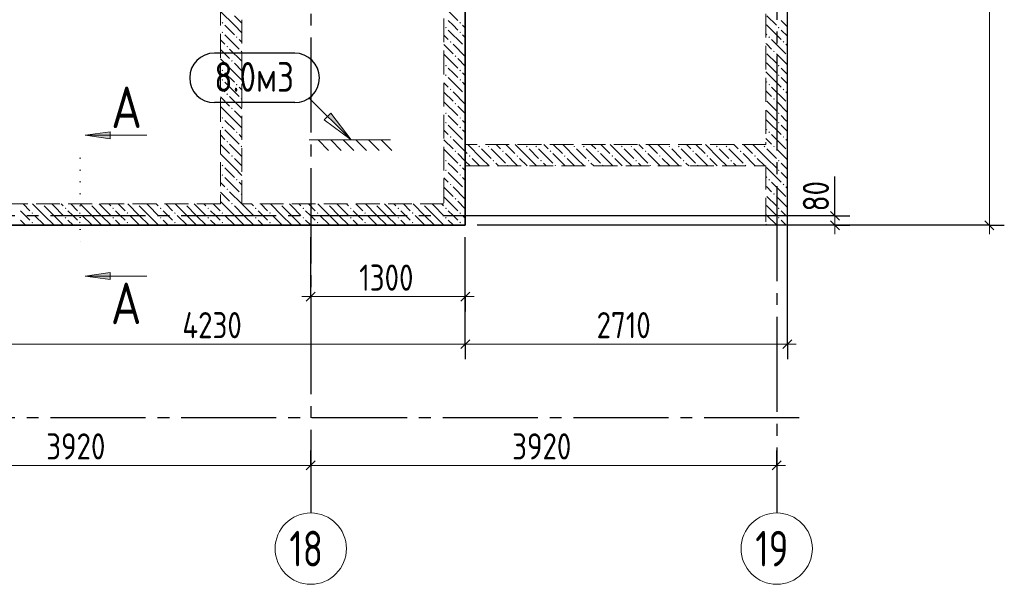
# Model space of a CAD drawing. Header units: millimetres. Extents: x 0 to 43617, y 0 to 29700.
# Tile 11 of 14: x 28701 to 36985, y 14850 to 19600. Entities that reach past the tile are written whole.
import ezdxf

# ---------------------------------------------------------------- set-up
doc = ezdxf.new("R2010")
doc.units = ezdxf.units.MM
for name, pattern in [('______2', [270, 200, -70]), ('______5', [1100, 800, -100, 100, -100]), ('______9', [100, 0, -100])]:
    doc.linetypes.add(name, pattern=pattern)
for name, color, linetype, lineweight in [('Standard', 7, 'Continuous', 25), ('ЖБ Перекрытие верхний уровень', 7, 'Continuous', 35), ('ЖБ Стена верхний уровень', 7, 'Continuous', 35), ('Оси', 40, '______5', 18), ('Примечания', 7, 'Continuous', 25), ('Размерная выноска', 7, 'Continuous', 13), ('Узлы символ', 7, 'Continuous', 25)]:
    doc.layers.add(name, color=color, linetype=linetype, lineweight=lineweight)
doc.styles.add('GOST 2.304-81', font='txt')
doc.styles.add('ISOCPEUR', font='txt')

msp = doc.modelspace()

# ---------------------------------------------------------------- hatches: boundary and pattern name
at = {"layer": 'ЖБ Стена верхний уровень', "linetype": 'Continuous', "lineweight": 18, "transparency": 33554687}
for points in [[(30400.5, 19573.1), (30406.9, 19579.6), (30413.5, 19573.1), (30406.9, 19566.6)], [(32400.5, 19573.1), (32406.9, 19579.6), (32413.5, 19573.1), (32406.9, 19566.6)], [(30400.5, 19493.1), (30406.9, 19499.6), (30413.5, 19493.1), (30406.9, 19486.6)], [(32280.5, 19533.1), (32287, 19539.6), (32293.5, 19533.1), (32287, 19526.6)], [(32400.5, 19493.1), (32406.9, 19499.6), (32413.5, 19493.1), (32406.9, 19486.6)], [(35080.5, 19533.1), (35087, 19539.6), (35093.5, 19533.1), (35087, 19526.6)], [(30520.4, 19453.1), (30526.9, 19459.6), (30533.5, 19453.1), (30526.9, 19446.6)], [(32320.4, 19413.1), (32326.9, 19419.6), (32333.5, 19413.1), (32326.9, 19406.6)], [(35000.4, 19453.1), (35006.9, 19459.6), (35013.5, 19453.1), (35006.9, 19446.6)], [(35120.4, 19413.1), (35127, 19419.6), (35133.5, 19413.1), (35127, 19406.6)], [(30440.4, 19373.1), (30447, 19379.6), (30453.5, 19373.1), (30447, 19366.6)], [(30560.4, 19333.1), (30567, 19339.6), (30570, 19336.6), (30570, 19329.7), (30567, 19326.6)], [(32440.4, 19373.1), (32447, 19379.6), (32450, 19376.6), (32450, 19369.7), (32447, 19366.6)], [(35040.4, 19333.1), (35047, 19339.6), (35053.5, 19333.1), (35047, 19326.6)], [(30480.5, 19253.1), (30487, 19259.6), (30493.4, 19253.1), (30487, 19246.6)], [(32280.5, 19213.1), (32287, 19219.6), (32293.5, 19213.1), (32287, 19206.6)], [(32360.4, 19293.1), (32367, 19299.6), (32373.5, 19293.1), (32367, 19286.6)], [(35080.5, 19213.1), (35087, 19219.6), (35093.5, 19213.1), (35087, 19206.6)], [(30400.5, 19173.1), (30406.9, 19179.6), (30413.5, 19173.1), (30406.9, 19166.6)], [(32280.5, 19133.1), (32287, 19139.6), (32293.5, 19133.1), (32287, 19126.6)], [(32400.5, 19173.1), (32406.9, 19179.6), (32413.5, 19173.1), (32406.9, 19166.6)], [(35080.5, 19133.1), (35087, 19139.6), (35093.5, 19133.1), (35087, 19126.6)], [(30400.5, 19093.1), (30406.9, 19099.6), (30413.5, 19093.1), (30406.9, 19086.6)], [(30520.4, 19053.1), (30526.9, 19059.6), (30533.5, 19053.1), (30526.9, 19046.6)], [(32400.5, 19093.1), (32406.9, 19099.6), (32413.5, 19093.1), (32406.9, 19086.6)], [(35000.4, 19053.1), (35006.9, 19059.6), (35013.5, 19053.1), (35006.9, 19046.6)], [(30440.4, 18973.1), (30447, 18979.6), (30453.5, 18973.1), (30447, 18966.6)], [(32320.4, 19013.1), (32326.9, 19019.6), (32333.5, 19013.1), (32326.9, 19006.6)], [(32440.4, 18973.1), (32447, 18979.6), (32450, 18976.6), (32450, 18969.7), (32447, 18966.6)], [(35120.4, 19013.1), (35127, 19019.6), (35133.5, 19013.1), (35127, 19006.6)], [(30560.4, 18933.1), (30567, 18939.6), (30570, 18936.6), (30570, 18929.7), (30567, 18926.6)], [(32360.4, 18893.1), (32367, 18899.6), (32373.5, 18893.1), (32367, 18886.6)], [(35040.4, 18933.1), (35047, 18939.6), (35053.5, 18933.1), (35047, 18926.6)], [(30480.5, 18853.1), (30487, 18859.6), (30493.4, 18853.1), (30487, 18846.6)], [(32280.5, 18813.1), (32287, 18819.6), (32293.5, 18813.1), (32287, 18806.6)], [(35080.5, 18813.1), (35087, 18819.6), (35093.5, 18813.1), (35087, 18806.6)], [(30400.5, 18773.1), (30406.9, 18779.6), (30413.5, 18773.1), (30406.9, 18766.6)], [(32280.5, 18733.1), (32287, 18739.6), (32293.5, 18733.1), (32287, 18726.6)], [(32400.5, 18773.1), (32406.9, 18779.6), (32413.5, 18773.1), (32406.9, 18766.6)], [(35080.5, 18733.1), (35087, 18739.6), (35093.5, 18733.1), (35087, 18726.6)], [(30400.5, 18693.1), (30406.9, 18699.6), (30413.5, 18693.1), (30406.9, 18686.6)], [(30520.4, 18653.1), (30526.9, 18659.6), (30533.5, 18653.1), (30526.9, 18646.6)], [(32400.5, 18693.1), (32406.9, 18699.6), (32413.5, 18693.1), (32406.9, 18686.6)], [(35000.4, 18653.1), (35006.9, 18659.6), (35013.5, 18653.1), (35006.9, 18646.6)], [(30440.4, 18573.1), (30447, 18579.6), (30453.5, 18573.1), (30447, 18566.6)], [(32320.4, 18613.1), (32326.9, 18619.6), (32333.5, 18613.1), (32326.9, 18606.6)], [(32440.4, 18573.1), (32447, 18579.6), (32450, 18576.6), (32450, 18569.7), (32447, 18566.6)], [(35120.4, 18613.1), (35127, 18619.6), (35133.5, 18613.1), (35127, 18606.6)], [(30560.4, 18533.1), (30567, 18539.6), (30570, 18536.6), (30570, 18529.7), (30567, 18526.6)], [(32360.4, 18493.1), (32367, 18499.6), (32373.5, 18493.1), (32367, 18486.6)], [(32560.4, 18533.1), (32567, 18539.6), (32573.5, 18533.1), (32567, 18526.6)], [(32640.4, 18533.1), (32647, 18539.6), (32653.5, 18533.1), (32647, 18526.6)], [(32760.4, 18493.1), (32767, 18499.6), (32773.5, 18493.1), (32767, 18486.6)], [(32960.4, 18533.1), (32967, 18539.6), (32973.5, 18533.1), (32967, 18526.6)], [(33040.4, 18533.1), (33047, 18539.6), (33053.5, 18533.1), (33047, 18526.6)], [(33160.4, 18493.1), (33167, 18499.6), (33173.5, 18493.1), (33167, 18486.6)], [(33360.4, 18533.1), (33367, 18539.6), (33373.5, 18533.1), (33367, 18526.6)], [(33440.4, 18533.1), (33447, 18539.6), (33453.5, 18533.1), (33447, 18526.6)], [(33560.4, 18493.1), (33567, 18499.6), (33573.5, 18493.1), (33567, 18486.6)], [(33760.4, 18533.1), (33767, 18539.6), (33773.5, 18533.1), (33767, 18526.6)], [(33840.4, 18533.1), (33847, 18539.6), (33853.5, 18533.1), (33847, 18526.6)], [(33960.4, 18493.1), (33967, 18499.6), (33973.5, 18493.1), (33967, 18486.6)], [(34160.4, 18533.1), (34167, 18539.6), (34173.5, 18533.1), (34167, 18526.6)], [(34240.4, 18533.1), (34247, 18539.6), (34253.5, 18533.1), (34247, 18526.6)], [(34360.4, 18493.1), (34367, 18499.6), (34373.5, 18493.1), (34367, 18486.6)], [(34560.5, 18533.1), (34567, 18539.6), (34573.5, 18533.1), (34567, 18526.6)], [(34640.4, 18533.1), (34647, 18539.6), (34653.5, 18533.1), (34647, 18526.6)], [(34760.5, 18493.1), (34767, 18499.6), (34773.5, 18493.1), (34767, 18486.6)], [(34960.5, 18533.1), (34967, 18539.6), (34973.5, 18533.1), (34967, 18526.6)], [(35040.4, 18533.1), (35047, 18539.6), (35053.5, 18533.1), (35047, 18526.6)], [(30480.5, 18453.1), (30487, 18459.6), (30493.4, 18453.1), (30487, 18446.6)], [(32280.5, 18413.1), (32287, 18419.6), (32293.5, 18413.1), (32287, 18406.6)], [(32480.5, 18453.1), (32487, 18459.6), (32493.5, 18453.1), (32487, 18446.6)], [(32680.5, 18413.1), (32687, 18419.6), (32693.5, 18413.1), (32687, 18406.6)], [(32880.5, 18453.1), (32887, 18459.6), (32893.5, 18453.1), (32887, 18446.6)], [(33080.5, 18413.1), (33087, 18419.6), (33093.5, 18413.1), (33087, 18406.6)], [(33280.5, 18453.1), (33287, 18459.6), (33293.5, 18453.1), (33287, 18446.6)], [(33480.5, 18413.1), (33487, 18419.6), (33493.5, 18413.1), (33487, 18406.6)], [(33680.5, 18453.1), (33687, 18459.6), (33693.5, 18453.1), (33687, 18446.6)], [(33880.5, 18413.1), (33887, 18419.6), (33893.5, 18413.1), (33887, 18406.6)], [(34080.5, 18453.1), (34087, 18459.6), (34093.5, 18453.1), (34087, 18446.6)], [(34280.5, 18413.1), (34287, 18419.6), (34293.5, 18413.1), (34287, 18406.6)], [(34480.5, 18453.1), (34487, 18459.6), (34493.5, 18453.1), (34487, 18446.6)], [(34680.5, 18413.1), (34687, 18419.6), (34693.5, 18413.1), (34687, 18406.6)], [(34880.5, 18453.1), (34887, 18459.6), (34893.5, 18453.1), (34887, 18446.6)], [(35080.5, 18413.1), (35087, 18419.6), (35093.5, 18413.1), (35087, 18406.6)], [(30400.5, 18373.1), (30406.9, 18379.6), (30413.5, 18373.1), (30406.9, 18366.6)], [(32280.5, 18333.1), (32287, 18339.6), (32293.5, 18333.1), (32287, 18326.6)], [(32400.5, 18373.1), (32406.9, 18379.6), (32413.5, 18373.1), (32406.9, 18366.6)], [(32800.5, 18373.1), (32806.9, 18379.6), (32813.5, 18373.1), (32810.3, 18370), (32803.6, 18370)], [(33200.5, 18373.1), (33206.9, 18379.6), (33213.5, 18373.1), (33210.3, 18370), (33203.6, 18370)], [(33600.5, 18373.1), (33606.9, 18379.6), (33613.5, 18373.1), (33610.3, 18370), (33603.6, 18370)], [(34000.5, 18373.1), (34006.9, 18379.6), (34013.5, 18373.1), (34010.3, 18370), (34003.6, 18370)], [(34400.5, 18373.1), (34406.9, 18379.6), (34413.5, 18373.1), (34410.3, 18370), (34403.6, 18370)], [(34800.5, 18373.1), (34806.9, 18379.6), (34813.5, 18373.1), (34810.3, 18370), (34803.6, 18370)], [(35080.5, 18333.1), (35087, 18339.6), (35093.5, 18333.1), (35087, 18326.6)], [(30400.5, 18293.1), (30406.9, 18299.6), (30413.5, 18293.1), (30406.9, 18286.6)], [(30520.4, 18253.1), (30526.9, 18259.6), (30533.5, 18253.1), (30526.9, 18246.6)], [(32400.5, 18293.1), (32406.9, 18299.6), (32413.5, 18293.1), (32406.9, 18286.6)], [(35000.4, 18253.1), (35006.9, 18259.6), (35013.5, 18253.1), (35006.9, 18246.6)], [(30440.4, 18173.1), (30447, 18179.6), (30453.5, 18173.1), (30447, 18166.6)], [(32320.4, 18213.1), (32326.9, 18219.6), (32333.5, 18213.1), (32326.9, 18206.6)], [(32440.4, 18173.1), (32447, 18179.6), (32450, 18176.6), (32450, 18169.7), (32447, 18166.6)], [(35120.4, 18213.1), (35127, 18219.6), (35133.5, 18213.1), (35127, 18206.6)], [(30480.5, 18053.1), (30487, 18059.6), (30493.4, 18053.1), (30490.3, 18050), (30483.6, 18050)], [(30560.4, 18133.1), (30567, 18139.6), (30570, 18136.6), (30570, 18129.7), (30567, 18126.6)], [(32360.4, 18093.1), (32367, 18099.6), (32373.5, 18093.1), (32367, 18086.6)], [(35040.4, 18133.1), (35047, 18139.6), (35053.5, 18133.1), (35047, 18126.6)], [(28800.5, 17973.1), (28806.9, 17979.6), (28813.5, 17973.1), (28806.9, 17966.6)], [(28890.3, 18050), (28887, 18046.6), (28883.6, 18050)], [(29080.5, 18013.1), (29087, 18019.6), (29093.4, 18013.1), (29087, 18006.6)], [(29200.5, 17973.1), (29206.9, 17979.6), (29213.5, 17973.1), (29206.9, 17966.6)], [(29290.3, 18050), (29287, 18046.6), (29283.6, 18050)], [(29480.5, 18013.1), (29487, 18019.6), (29493.4, 18013.1), (29487, 18006.6)], [(29600.5, 17973.1), (29606.9, 17979.6), (29613.5, 17973.1), (29606.9, 17966.6)], [(29690.3, 18050), (29687, 18046.6), (29683.6, 18050)], [(29880.5, 18013.1), (29887, 18019.6), (29893.4, 18013.1), (29887, 18006.6)], [(30000.5, 17973.1), (30006.9, 17979.6), (30013.5, 17973.1), (30006.9, 17966.6)], [(30090.3, 18050), (30087, 18046.6), (30083.6, 18050)], [(30280.5, 18013.1), (30287, 18019.6), (30293.4, 18013.1), (30287, 18006.6)], [(30400.5, 17973.1), (30406.9, 17979.6), (30413.5, 17973.1), (30406.9, 17966.6)], [(30490.3, 18050), (30487, 18046.6), (30483.6, 18050)], [(30680.5, 18013.1), (30687, 18019.6), (30693.4, 18013.1), (30687, 18006.6)], [(30800.5, 17973.1), (30806.9, 17979.6), (30813.5, 17973.1), (30806.9, 17966.6)], [(30890.3, 18050), (30887, 18046.6), (30883.6, 18050)], [(31080.5, 18013.1), (31087, 18019.6), (31093.4, 18013.1), (31087, 18006.6)], [(31200.5, 17973.1), (31206.9, 17979.6), (31213.5, 17973.1), (31206.9, 17966.6)], [(31290.3, 18050), (31287, 18046.6), (31283.6, 18050)], [(31480.5, 18013.1), (31487, 18019.6), (31493.4, 18013.1), (31487, 18006.6)], [(31600.5, 17973.1), (31606.9, 17979.6), (31613.5, 17973.1), (31606.9, 17966.6)], [(31690.3, 18050), (31687, 18046.6), (31683.6, 18050)], [(31880.5, 18013.1), (31887, 18019.6), (31893.5, 18013.1), (31887, 18006.6)], [(32000.5, 17973.1), (32006.9, 17979.6), (32013.5, 17973.1), (32006.9, 17966.6)], [(32090.3, 18050), (32087, 18046.6), (32083.6, 18050)], [(32280.5, 18013.1), (32287, 18019.6), (32293.5, 18013.1), (32287, 18006.6)], [(32400.5, 17973.1), (32406.9, 17979.6), (32413.5, 17973.1), (32406.9, 17966.6)], [(35080.5, 18013.1), (35087, 18019.6), (35093.5, 18013.1), (35087, 18006.6)], [(28800.5, 17893.1), (28806.9, 17899.6), (28813.5, 17893.1), (28806.9, 17886.6)], [(29080.5, 17933.1), (29087, 17939.6), (29093.4, 17933.1), (29087, 17926.6)], [(29200.5, 17893.1), (29206.9, 17899.6), (29213.5, 17893.1), (29206.9, 17886.6)], [(29480.5, 17933.1), (29487, 17939.6), (29493.4, 17933.1), (29487, 17926.6)], [(29600.5, 17893.1), (29606.9, 17899.6), (29613.5, 17893.1), (29606.9, 17886.6)], [(29880.5, 17933.1), (29887, 17939.6), (29893.4, 17933.1), (29887, 17926.6)], [(30000.5, 17893.1), (30006.9, 17899.6), (30013.5, 17893.1), (30006.9, 17886.6)], [(30280.5, 17933.1), (30287, 17939.6), (30293.4, 17933.1), (30287, 17926.6)], [(30400.5, 17893.1), (30406.9, 17899.6), (30413.5, 17893.1), (30406.9, 17886.6)], [(30680.5, 17933.1), (30687, 17939.6), (30693.4, 17933.1), (30687, 17926.6)], [(30800.5, 17893.1), (30806.9, 17899.6), (30813.5, 17893.1), (30806.9, 17886.6)], [(31080.5, 17933.1), (31087, 17939.6), (31093.4, 17933.1), (31087, 17926.6)], [(31200.5, 17893.1), (31206.9, 17899.6), (31213.5, 17893.1), (31206.9, 17886.6)], [(31480.5, 17933.1), (31487, 17939.6), (31493.4, 17933.1), (31487, 17926.6)], [(31600.5, 17893.1), (31606.9, 17899.6), (31613.5, 17893.1), (31606.9, 17886.6)], [(31880.5, 17933.1), (31887, 17939.6), (31893.5, 17933.1), (31887, 17926.6)], [(32000.5, 17893.1), (32006.9, 17899.6), (32013.5, 17893.1), (32006.9, 17886.6)], [(32280.5, 17933.1), (32287, 17939.6), (32293.5, 17933.1), (32287, 17926.6)], [(32400.5, 17893.1), (32406.9, 17899.6), (32413.5, 17893.1), (32406.9, 17886.6)], [(35080.5, 17933.1), (35087, 17939.6), (35093.5, 17933.1), (35087, 17926.6)]]:
    msp.add_hatch(color=7, dxfattribs=at).paths.add_polyline_path(points, flags=16)
at = {"layer": 'Примечания', "linetype": 'Continuous', "lineweight": 13, "transparency": 33554687}
msp.add_hatch(color=7, dxfattribs=at).paths.add_polyline_path([(31290.5, 18786.4), (31488.5, 18588.5), (31318.8, 18814.7)])
at = {"layer": 'Узлы символ', "linetype": 'Continuous', "lineweight": 13, "transparency": 33554687}
for points in [[(29462.2, 18597.3), (29252.2, 18627.3), (29462.2, 18657.3)], [(29462.2, 17413.1), (29252.2, 17443.1), (29462.2, 17473.1)]]:
    msp.add_hatch(color=7, dxfattribs=at).paths.add_polyline_path(points, flags=16)

# ---------------------------------------------------------------- linework, layer by layer
at = {"layer": 'Standard', "color": 7, "linetype": 'Continuous', "lineweight": 13, "transparency": 33554687}
for p, q in [((36860, 22595), (36860, 17870)), ((35560, 17950), (35560, 18025)), ((35560, 17870), (35560, 17795)), ((36860, 17870), (36860, 17795)), ((31150, 17270), (31075, 17270)), ((31150, 17270), (32450, 17270)), ((32450, 17270), (32525, 17270)), ((28220, 16870), (32450, 16870)), ((32450, 16870), (35160, 16870)), ((35160, 16870), (35235, 16870)), ((27230, 15850), (31150, 15850)), ((31150, 15850), (35070, 15850)), ((35070, 15850), (35145, 15850))]:
    msp.add_line(p, q, dxfattribs=at)
at = {"layer": 'Standard', "color": 251, "linetype": 'Continuous', "lineweight": -3, "true_color": 0x656565, "transparency": 33554687}
for p, q in [((35160, 16870), (35160, 22495)), ((35560, 17950), (32550, 17950)), ((35560, 17950), (35435, 17950)), ((35560, 17950), (35685, 17950)), ((35560, 17870), (32550, 17870)), ((36860, 17870), (32550, 17870)), ((35560, 17870), (35435, 17870)), ((35560, 17870), (35685, 17870)), ((36860, 17870), (36735, 17870)), ((36860, 17870), (36985, 17870)), ((31150, 17270), (31150, 17770)), ((32450, 17270), (32450, 17770)), ((31150, 17270), (31150, 17395)), ((32450, 17270), (32450, 17395)), ((31150, 17270), (31150, 17145)), ((32450, 17270), (32450, 17145)), ((32450, 16870), (32450, 16995)), ((35160, 16870), (35160, 16995)), ((32450, 16870), (32450, 16745)), ((35160, 16870), (35160, 16745)), ((31150, 15850), (31150, 15975)), ((35070, 15850), (35070, 15975)), ((31150, 15850), (31150, 15725)), ((31150, 15850), (31150, 15850)), ((35070, 15850), (35070, 15725)), ((35070, 15850), (35070, 15850))]:
    msp.add_line(p, q, dxfattribs=at)
at = {"layer": 'Standard', "color": 7, "linetype": 'Continuous', "lineweight": 25, "transparency": 33554687}
for p, q in [((35597.5, 17912.5), (35522.5, 17987.5)), ((35597.5, 17832.5), (35522.5, 17907.5)), ((36822.5, 17907.5), (36897.5, 17832.5)), ((31112.5, 17232.5), (31187.5, 17307.5)), ((32412.5, 17232.5), (32487.5, 17307.5)), ((32412.5, 16832.5), (32487.5, 16907.5)), ((35122.5, 16832.5), (35197.5, 16907.5)), ((31112.5, 15812.5), (31187.5, 15887.5)), ((35032.5, 15812.5), (35107.5, 15887.5))]:
    msp.add_line(p, q, dxfattribs=at)
at = {"layer": 'Standard', "color": 7, "linetype": 'Continuous', "lineweight": 13, "transparency": 33554687}
msp.add_lwpolyline([(35560, 17870), (35560, 17948.7), (35560, 17948.7), (35560, 17950)], dxfattribs=at)
at = {"layer": 'Standard', "color": 251, "linetype": 'Continuous', "lineweight": -3, "true_color": 0x656565, "transparency": 33554687}
msp.add_lwpolyline([(32450, 16870), (32450, 16887), (32450, 16887), (32450, 17770)], dxfattribs=at)
at = {"layer": 'ЖБ Перекрытие верхний уровень', "color": 7, "linetype": 'Continuous', "lineweight": 35, "transparency": 33554687}
for p, q in [((32450, 17870), (32450, 22595)), ((28220, 17870), (32450, 17870))]:
    msp.add_line(p, q, dxfattribs=at)
at = {"layer": 'ЖБ Стена верхний уровень', "color": 251, "linetype": '______2', "lineweight": 13, "true_color": 0x656565, "transparency": 33554687}
for p, q in [((32450, 18550), (32450, 23700)), ((34980, 23700), (34980, 18550)), ((35160, 17870), (35160, 23700)), ((30390, 22450), (30390, 18050)), ((30570, 18050), (30570, 19610)), ((32270, 19610), (32270, 18050)), ((34980, 18550), (32450, 18550)), ((32450, 17870), (32450, 18370)), ((32450, 18370), (34980, 18370)), ((34980, 18370), (34980, 17870)), ((30390, 18050), (27320, 18050)), ((32270, 18050), (30570, 18050)), ((27320, 17870), (30390, 17870)), ((30390, 17870), (30570, 17870)), ((30570, 17870), (32270, 17870)), ((32270, 17870), (32450, 17870)), ((34980, 17870), (35160, 17870))]:
    msp.add_line(p, q, dxfattribs=at)
at = {"layer": 'ЖБ Стена верхний уровень', "color": 9, "linetype": 'Continuous', "lineweight": 18, "true_color": 0xc7c7c7, "transparency": 33554687}
for p, q in [((30506.9, 19553.1), (30390, 19670.1)), ((32270, 19710.1), (32387, 19593.1)), ((30426.9, 19553.1), (30506.9, 19473.1)), ((30506.9, 19633.1), (30570, 19570.1)), ((30506.9, 19553.1), (30570, 19490.1)), ((32347, 19553.1), (32306.9, 19593.1)), ((32387, 19513.1), (32347, 19553.1)), ((32426.9, 19553.1), (32450, 19530.1)), ((34980, 19560.1), (34987, 19553.1)), ((34987, 19633.1), (35067, 19553.1)), ((34987, 19553.1), (35106.9, 19433.1)), ((35147, 19553.1), (35106.9, 19593.1)), ((35160, 19540.1), (35147, 19553.1)), ((30426.9, 19473.1), (30547, 19353.1)), ((32270, 19470.1), (32306.9, 19433.1)), ((32306.9, 19513.1), (32426.9, 19393.1)), ((32426.9, 19473.1), (32450, 19450.1)), ((34980, 19480.1), (34987, 19473.1)), ((35106.9, 19513.1), (35160, 19460.1)), ((30390, 19430.1), (30426.9, 19393.1)), ((30570, 19410.1), (30547, 19433.1)), ((32270, 19390.1), (32347, 19313.1)), ((32347, 19393.1), (32450, 19290.1)), ((34987, 19393.1), (34980, 19400.1)), ((35027, 19353.1), (34987, 19393.1)), ((35027, 19433.1), (35147, 19313.1)), ((35147, 19393.1), (35160, 19380.1)), ((30390, 19350.1), (30467, 19273.1)), ((30570, 19250.1), (30467, 19353.1)), ((32270, 19310.1), (32387, 19193.1)), ((34987, 19313.1), (35067, 19233.1)), ((35067, 19313.1), (35160, 19220.1)), ((30506.9, 19153.1), (30390, 19270.1)), ((30506.9, 19233.1), (30570, 19170.1)), ((32450, 19210.1), (32387, 19273.1)), ((34987, 19233.1), (34980, 19240.1)), ((34987, 19233.1), (35067, 19153.1)), ((30426.9, 19153.1), (30506.9, 19073.1)), ((30506.9, 19153.1), (30570, 19090.1)), ((32347, 19153.1), (32306.9, 19193.1)), ((32387, 19113.1), (32347, 19153.1)), ((32426.9, 19153.1), (32450, 19130.1)), ((34980, 19160.1), (34987, 19153.1)), ((34987, 19153.1), (35106.9, 19033.1)), ((35147, 19153.1), (35106.9, 19193.1)), ((35160, 19140.1), (35147, 19153.1)), ((30426.9, 19073.1), (30547, 18953.1)), ((32270, 19070.1), (32306.9, 19033.1)), ((32306.9, 19113.1), (32426.9, 18993.1)), ((32426.9, 19073.1), (32450, 19050.1)), ((34980, 19080.1), (34987, 19073.1)), ((35106.9, 19113.1), (35160, 19060.1)), ((30390, 19030.1), (30426.9, 18993.1)), ((30570, 19010.1), (30547, 19033.1)), ((32270, 18990.1), (32347, 18913.1)), ((32347, 18993.1), (32450, 18890.1)), ((34987, 18993.1), (34980, 19000.1)), ((35027, 18953.1), (34987, 18993.1)), ((35027, 19033.1), (35147, 18913.1)), ((35147, 18993.1), (35160, 18980.1)), ((30390, 18950.1), (30467, 18873.1)), ((30570, 18850.1), (30467, 18953.1)), ((32270, 18910.1), (32387, 18793.1)), ((34987, 18913.1), (35067, 18833.1)), ((35067, 18913.1), (35160, 18820.1)), ((30506.9, 18753.1), (30390, 18870.1)), ((30506.9, 18833.1), (30570, 18770.1)), ((32450, 18810.1), (32387, 18873.1)), ((34987, 18833.1), (34980, 18840.1)), ((34987, 18833.1), (35067, 18753.1)), ((30426.9, 18753.1), (30506.9, 18673.1)), ((30506.9, 18753.1), (30570, 18690.1)), ((32347, 18753.1), (32306.9, 18793.1)), ((32387, 18713.1), (32347, 18753.1)), ((32426.9, 18753.1), (32450, 18730.1)), ((34980, 18760.1), (34987, 18753.1)), ((34987, 18753.1), (35106.9, 18633.1)), ((35147, 18753.1), (35106.9, 18793.1)), ((35160, 18740.1), (35147, 18753.1)), ((30426.9, 18673.1), (30547, 18553.1)), ((32270, 18670.1), (32306.9, 18633.1)), ((32306.9, 18713.1), (32426.9, 18593.1)), ((32426.9, 18673.1), (32450, 18650.1)), ((34980, 18680.1), (34987, 18673.1)), ((35106.9, 18713.1), (35160, 18660.1)), ((30390, 18630.1), (30426.9, 18593.1)), ((30570, 18610.1), (30547, 18633.1)), ((32270, 18590.1), (32347, 18513.1)), ((32347, 18593.1), (32450, 18490.1)), ((34987, 18593.1), (34980, 18600.1)), ((35027, 18553.1), (34987, 18593.1)), ((35027, 18633.1), (35147, 18513.1)), ((35147, 18593.1), (35160, 18580.1)), ((30390, 18550.1), (30467, 18473.1)), ((30570, 18450.1), (30467, 18553.1)), ((32270, 18510.1), (32387, 18393.1)), ((32450, 18490.1), (32467, 18473.1)), ((32587, 18433.1), (32470.1, 18550)), ((32587, 18513.1), (32667, 18433.1)), ((32667, 18513.1), (32787, 18393.1)), ((32710.1, 18550), (32747, 18513.1)), ((32790.1, 18550), (32867, 18473.1)), ((32987, 18433.1), (32870.1, 18550)), ((32987, 18513.1), (33067, 18433.1)), ((33067, 18513.1), (33187, 18393.1)), ((33110.1, 18550), (33147, 18513.1)), ((33190.1, 18550), (33267, 18473.1)), ((33387, 18433.1), (33270.1, 18550)), ((33387, 18513.1), (33467, 18433.1)), ((33467, 18513.1), (33587, 18393.1)), ((33510.1, 18550), (33547, 18513.1)), ((33590.1, 18550), (33667, 18473.1)), ((33787, 18433.1), (33670.1, 18550)), ((33787, 18513.1), (33867, 18433.1)), ((33867, 18513.1), (33987, 18393.1)), ((33910.1, 18550), (33947, 18513.1)), ((33990.1, 18550), (34067, 18473.1)), ((34187, 18433.1), (34070.1, 18550)), ((34187, 18513.1), (34267, 18433.1)), ((34267, 18513.1), (34387, 18393.1)), ((34310.1, 18550), (34347, 18513.1)), ((34390.1, 18550), (34467, 18473.1)), ((34587, 18433.1), (34470.1, 18550)), ((34587, 18513.1), (34667, 18433.1)), ((34667, 18513.1), (34787, 18393.1)), ((34710.1, 18550), (34747, 18513.1)), ((34790.1, 18550), (34867, 18473.1)), ((34980, 18440.1), (34870.1, 18550)), ((34987, 18513.1), (35067, 18433.1)), ((35067, 18513.1), (35160, 18420.1)), ((30506.9, 18353.1), (30390, 18470.1)), ((30506.9, 18433.1), (30570, 18370.1)), ((32347, 18353.1), (32306.9, 18393.1)), ((32450, 18410.1), (32387, 18473.1)), ((32490.1, 18370), (32450, 18410.1)), ((32506.9, 18433.1), (32570.1, 18370)), ((32587, 18433.1), (32650.1, 18370)), ((32730.1, 18370), (32706.9, 18393.1)), ((32890.1, 18370), (32787, 18473.1)), ((32906.9, 18433.1), (32970.1, 18370)), ((32987, 18433.1), (33050.1, 18370)), ((33130.1, 18370), (33106.9, 18393.1)), ((33290.1, 18370), (33187, 18473.1)), ((33306.9, 18433.1), (33370.1, 18370)), ((33387, 18433.1), (33450.1, 18370)), ((33530.1, 18370), (33506.9, 18393.1)), ((33690.1, 18370), (33587, 18473.1)), ((33706.9, 18433.1), (33770.1, 18370)), ((33787, 18433.1), (33850.1, 18370)), ((33930.1, 18370), (33906.9, 18393.1)), ((34090.1, 18370), (33987, 18473.1)), ((34106.9, 18433.1), (34170.1, 18370)), ((34187, 18433.1), (34250.1, 18370)), ((34330.1, 18370), (34306.9, 18393.1)), ((34490.1, 18370), (34387, 18473.1)), ((34506.9, 18433.1), (34570.1, 18370)), ((34587, 18433.1), (34650.1, 18370)), ((34730.1, 18370), (34706.9, 18393.1)), ((34890.1, 18370), (34787, 18473.1)), ((34906.9, 18433.1), (34970.1, 18370)), ((34987, 18433.1), (34980, 18440.1)), ((34987, 18433.1), (35067, 18353.1)), ((35147, 18353.1), (35106.9, 18393.1)), ((30426.9, 18353.1), (30506.9, 18273.1)), ((30506.9, 18353.1), (30570, 18290.1)), ((32306.9, 18313.1), (32426.9, 18193.1)), ((32387, 18313.1), (32347, 18353.1)), ((32426.9, 18353.1), (32450, 18330.1)), ((34980, 18360.1), (34987, 18353.1)), ((34987, 18353.1), (35106.9, 18233.1)), ((35106.9, 18313.1), (35160, 18260.1)), ((35160, 18340.1), (35147, 18353.1)), ((30390, 18230.1), (30426.9, 18193.1)), ((30426.9, 18273.1), (30547, 18153.1)), ((30570, 18210.1), (30547, 18233.1)), ((32270, 18270.1), (32306.9, 18233.1)), ((32426.9, 18273.1), (32450, 18250.1)), ((34980, 18280.1), (34987, 18273.1)), ((35027, 18233.1), (35147, 18113.1)), ((30390, 18150.1), (30467, 18073.1)), ((30570, 18050.1), (30467, 18153.1)), ((32270, 18190.1), (32347, 18113.1)), ((32347, 18193.1), (32450, 18090.1)), ((34987, 18193.1), (34980, 18200.1)), ((35027, 18153.1), (34987, 18193.1)), ((35147, 18193.1), (35160, 18180.1)), ((30410.1, 18050), (30390, 18070.1)), ((32270, 18110.1), (32387, 17993.1)), ((32450, 18010.1), (32387, 18073.1)), ((34987, 18113.1), (35067, 18033.1)), ((35067, 18113.1), (35160, 18020.1)), ((28747, 17953.1), (28706.9, 17993.1)), ((28730.1, 18050), (28787, 17993.1)), ((28906.9, 17953.1), (28810.1, 18050)), ((28906.9, 18033.1), (28987, 17953.1)), ((28987, 18033.1), (28970.1, 18050)), ((28987, 18033.1), (29067, 17953.1)), ((29050.1, 18050), (29067, 18033.1)), ((29147, 17953.1), (29106.9, 17993.1)), ((29130.1, 18050), (29187, 17993.1)), ((29306.9, 17953.1), (29210.1, 18050)), ((29306.9, 18033.1), (29387, 17953.1)), ((29387, 18033.1), (29370.1, 18050)), ((29387, 18033.1), (29467, 17953.1)), ((29450.1, 18050), (29467, 18033.1)), ((29547, 17953.1), (29506.9, 17993.1)), ((29530.1, 18050), (29587, 17993.1)), ((29706.9, 17953.1), (29610.1, 18050)), ((29706.9, 18033.1), (29787, 17953.1)), ((29787, 18033.1), (29770.1, 18050)), ((29787, 18033.1), (29867, 17953.1)), ((29850.1, 18050), (29867, 18033.1)), ((29947, 17953.1), (29906.9, 17993.1)), ((29930.1, 18050), (29987, 17993.1)), ((30106.9, 17953.1), (30010.1, 18050)), ((30106.9, 18033.1), (30187, 17953.1)), ((30187, 18033.1), (30170.1, 18050)), ((30187, 18033.1), (30267, 17953.1)), ((30250.1, 18050), (30267, 18033.1)), ((30347, 17953.1), (30306.9, 17993.1)), ((30330.1, 18050), (30387, 17993.1)), ((30506.9, 17953.1), (30410.1, 18050)), ((30506.9, 18033.1), (30587, 17953.1)), ((30587, 18033.1), (30570.1, 18050)), ((30587, 18033.1), (30667, 17953.1)), ((30650.1, 18050), (30667, 18033.1)), ((30747, 17953.1), (30706.9, 17993.1)), ((30730.1, 18050), (30787, 17993.1)), ((30906.9, 17953.1), (30810.1, 18050)), ((30906.9, 18033.1), (30987, 17953.1)), ((30987, 18033.1), (30970.1, 18050)), ((30987, 18033.1), (31067, 17953.1)), ((31050.1, 18050), (31067, 18033.1)), ((31147, 17953.1), (31106.9, 17993.1)), ((31130.1, 18050), (31187, 17993.1)), ((31306.9, 17953.1), (31210.1, 18050)), ((31306.9, 18033.1), (31387, 17953.1)), ((31387, 18033.1), (31370.1, 18050)), ((31387, 18033.1), (31467, 17953.1)), ((31450.1, 18050), (31467, 18033.1)), ((31547, 17953.1), (31506.9, 17993.1)), ((31530.1, 18050), (31587, 17993.1)), ((31706.9, 17953.1), (31610.1, 18050)), ((31706.9, 18033.1), (31787, 17953.1)), ((31787, 18033.1), (31770.1, 18050)), ((31787, 18033.1), (31867, 17953.1)), ((31850.1, 18050), (31867, 18033.1)), ((31947, 17953.1), (31906.9, 17993.1)), ((31930.1, 18050), (31987, 17993.1)), ((32106.9, 17953.1), (32010.1, 18050)), ((32106.9, 18033.1), (32187, 17953.1)), ((32187, 18033.1), (32170.1, 18050)), ((32187, 18033.1), (32267, 17953.1)), ((32250.1, 18050), (32267, 18033.1)), ((32347, 17953.1), (32306.9, 17993.1)), ((34987, 18033.1), (34980, 18040.1)), ((34987, 18033.1), (35067, 17953.1)), ((35147, 17953.1), (35106.9, 17993.1)), ((28706.9, 17913.1), (28750.1, 17870)), ((28787, 17913.1), (28747, 17953.1)), ((28826.9, 17953.1), (28906.9, 17873.1)), ((28906.9, 17953.1), (28987, 17873.1)), ((28987, 17953.1), (29070.1, 17870)), ((29106.9, 17913.1), (29150.1, 17870)), ((29187, 17913.1), (29147, 17953.1)), ((29226.9, 17953.1), (29306.9, 17873.1)), ((29306.9, 17953.1), (29387, 17873.1)), ((29387, 17953.1), (29470.1, 17870)), ((29506.9, 17913.1), (29550.1, 17870)), ((29587, 17913.1), (29547, 17953.1)), ((29626.9, 17953.1), (29706.9, 17873.1)), ((29706.9, 17953.1), (29787, 17873.1)), ((29787, 17953.1), (29870.1, 17870)), ((29906.9, 17913.1), (29950.1, 17870)), ((29987, 17913.1), (29947, 17953.1)), ((30026.9, 17953.1), (30106.9, 17873.1)), ((30106.9, 17953.1), (30187, 17873.1)), ((30187, 17953.1), (30270.1, 17870)), ((30306.9, 17913.1), (30350.1, 17870)), ((30387, 17913.1), (30347, 17953.1)), ((30426.9, 17953.1), (30506.9, 17873.1)), ((30506.9, 17953.1), (30587, 17873.1)), ((30587, 17953.1), (30670.1, 17870)), ((30706.9, 17913.1), (30750.1, 17870)), ((30787, 17913.1), (30747, 17953.1)), ((30826.9, 17953.1), (30906.9, 17873.1)), ((30906.9, 17953.1), (30987, 17873.1)), ((30987, 17953.1), (31070.1, 17870)), ((31106.9, 17913.1), (31150.1, 17870)), ((31187, 17913.1), (31147, 17953.1)), ((31226.9, 17953.1), (31306.9, 17873.1)), ((31306.9, 17953.1), (31387, 17873.1)), ((31387, 17953.1), (31470.1, 17870)), ((31506.9, 17913.1), (31550.1, 17870)), ((31587, 17913.1), (31547, 17953.1)), ((31626.9, 17953.1), (31706.9, 17873.1)), ((31706.9, 17953.1), (31787, 17873.1)), ((31787, 17953.1), (31870.1, 17870)), ((31906.9, 17913.1), (31950.1, 17870)), ((31987, 17913.1), (31947, 17953.1)), ((32026.9, 17953.1), (32106.9, 17873.1)), ((32106.9, 17953.1), (32187, 17873.1)), ((32187, 17953.1), (32270, 17870.1)), ((32306.9, 17913.1), (32350.1, 17870)), ((32387, 17913.1), (32347, 17953.1)), ((32426.9, 17953.1), (32450, 17930.1)), ((34980, 17960.1), (34987, 17953.1)), ((34987, 17953.1), (35070.1, 17870)), ((35106.9, 17913.1), (35150.1, 17870)), ((35160, 17940.1), (35147, 17953.1)), ((28826.9, 17873.1), (28830.1, 17870)), ((29226.9, 17873.1), (29230.1, 17870)), ((29626.9, 17873.1), (29630.1, 17870)), ((30026.9, 17873.1), (30030.1, 17870)), ((30426.9, 17873.1), (30430.1, 17870)), ((30826.9, 17873.1), (30830.1, 17870)), ((31226.9, 17873.1), (31230.1, 17870)), ((31626.9, 17873.1), (31630.1, 17870)), ((32026.9, 17873.1), (32030.1, 17870)), ((32270, 17870.1), (32270.1, 17870)), ((32426.9, 17873.1), (32430.1, 17870)), ((34980, 17880.1), (34987, 17873.1))]:
    msp.add_line(p, q, dxfattribs=at)
at = {"layer": 'Оси', "color": 8, "linetype": '______5', "lineweight": -3, "transparency": 33554687}
for p, q in [((35070, 25900), (35070, 15450)), ((31150, 24950), (31150, 15450)), ((35260, 17950), (3700, 17950)), ((35260, 16250), (3700, 16250))]:
    msp.add_line(p, q, dxfattribs=at)
at = {"layer": 'Оси', "color": 7, "linetype": 'Continuous', "lineweight": 13, "transparency": 33554687}
for centre in [(31150, 15150), (35070, 15150)]:
    msp.add_circle(centre, 300, dxfattribs=at)
at = {"layer": 'Примечания', "color": 7, "linetype": 'Continuous', "lineweight": 25, "transparency": 33554687}
for p, q in [((31014.5, 19318.5), (30339.4, 19318.5)), ((31014.5, 18901.9), (30339.4, 18901.9))]:
    msp.add_line(p, q, dxfattribs=at)
at = {"layer": 'Примечания', "color": 7, "linetype": 'Continuous', "lineweight": 13, "transparency": 33554687}
for p, q in [((31134.8, 18942.1), (31488.5, 18588.5)), ((31318.8, 18814.7), (31262.2, 18758.2)), ((31488.5, 18588.5), (31318.8, 18814.7)), ((31262.2, 18758.2), (31488.5, 18588.5)), ((31290.5, 18786.4), (31276.4, 18800.6)), ((31819.7, 18588.5), (31136.2, 18588.5)), ((31211.2, 18588.5), (31300.1, 18499.5)), ((31317.4, 18588.5), (31406.3, 18499.5)), ((31423.5, 18588.5), (31512.5, 18499.5)), ((31488.5, 18588.5), (31488.5, 18588.5)), ((31488.5, 18588.5), (31488.5, 18588.5)), ((31488.5, 18588.5), (31488.5, 18588.5)), ((31529.7, 18588.5), (31618.6, 18499.5)), ((31635.8, 18588.5), (31724.8, 18499.5)), ((31742, 18588.5), (31830.9, 18499.5))]:
    msp.add_line(p, q, dxfattribs=at)
at = {"layer": 'Примечания', "color": 7, "linetype": 'Continuous', "lineweight": 25, "transparency": 33554687}
for centre, start, end in [((30339.4, 19110.2), 90, 270), ((31014.5, 19110.2), 270, 90)]:
    msp.add_arc(centre, 208.3, start, end, dxfattribs=at)
at = {"layer": 'Размерная выноска', "color": 7, "linetype": 'Continuous', "lineweight": 25, "transparency": 33554687}
msp.add_line((35560, 17950), (35560, 18280), dxfattribs=at)
at = {"layer": 'Узлы символ', "color": 7, "linetype": 'Continuous', "lineweight": 13, "transparency": 33554687}
for p, q in [((29252.2, 18627.3), (29462.2, 18657.3)), ((29462.2, 18657.3), (29462.2, 18597.3)), ((29252.2, 18627.3), (29771.4, 18627.3)), ((29252.2, 18627.3), (29252.2, 18627.3)), ((29252.2, 18627.3), (29252.2, 18627.3)), ((29252.2, 18627.3), (29252.2, 18627.3)), ((29462.2, 18597.3), (29252.2, 18627.3)), ((29462.2, 18627.3), (29477.2, 18627.3)), ((29252.2, 17443.1), (29462.2, 17473.1)), ((29252.2, 17443.1), (29771.4, 17443.1)), ((29252.2, 17443.1), (29252.2, 17443.1)), ((29252.2, 17443.1), (29252.2, 17443.1)), ((29252.2, 17443.1), (29252.2, 17443.1)), ((29462.2, 17413.1), (29252.2, 17443.1)), ((29462.2, 17473.1), (29462.2, 17413.1)), ((29462.2, 17443.1), (29477.2, 17443.1))]:
    msp.add_line(p, q, dxfattribs=at)
at = {"layer": 'Узлы символ', "color": 7, "linetype": '______9', "lineweight": 13, "transparency": 33554687}
msp.add_line((29210.7, 18435.2), (29210.7, 17664.8), dxfattribs=at)

# ---------------------------------------------------------------- texts
at = {"layer": 'Standard', "color": 7, "linetype": 'Continuous', "lineweight": 25, "transparency": 33554687, "insert": (35510, 17987.5), "char_height": 220, "width": 391.317, "attachment_point": 7, "rotation": 90, "style": 'GOST 2.304-81'}
msp.add_mtext('80', dxfattribs=at)
at = {"layer": 'Standard', "color": 7, "linetype": 'Continuous', "lineweight": 25, "transparency": 33554687, "char_height": 220, "attachment_point": 7, "style": 'GOST 2.304-81'}
for s, insert, width in [('1300', (31557.6, 17320), 610.171), ('4230', (30069.2, 16920), 657.046), ('2710', (33554.8, 16920), 625.741), ('3920', (28924.2, 15900), 657.058), ('3920', (32844.2, 15900), 657.046)]:
    msp.add_mtext(s, dxfattribs=dict(at, insert=insert, width=width))
at = {"layer": 'Оси', "color": 7, "linetype": 'Continuous', "lineweight": 25, "transparency": 33554687, "char_height": 300, "attachment_point": 7, "style": 'ISOCPEUR'}
for s, insert, width in [('\\W0.75;18', (30970, 15000), 472.281), ('\\W0.75;19', (34890, 15000), 472.272)]:
    msp.add_mtext(s, dxfattribs=dict(at, insert=insert, width=width))
at = {"layer": 'Примечания', "color": 7, "linetype": 'Continuous', "lineweight": 25, "transparency": 33554687, "insert": (30339.4, 18993.5), "char_height": 250, "width": 799.927, "attachment_point": 7, "style": 'GOST 2.304-81'}
msp.add_mtext('8.0м3', dxfattribs=at)
at = {"layer": 'Узлы символ', "color": 7, "linetype": 'Continuous', "lineweight": 35, "transparency": 33554687, "char_height": 350, "attachment_point": 7, "style": 'ISOCPEUR'}
for insert, width in [((29471.3, 18687.5), 458.079), ((29467.5, 17037.8), 458.088)]:
    msp.add_mtext('\\W0.82;А', dxfattribs=dict(at, insert=insert, width=width))

doc.saveas('drawing.dxf')
